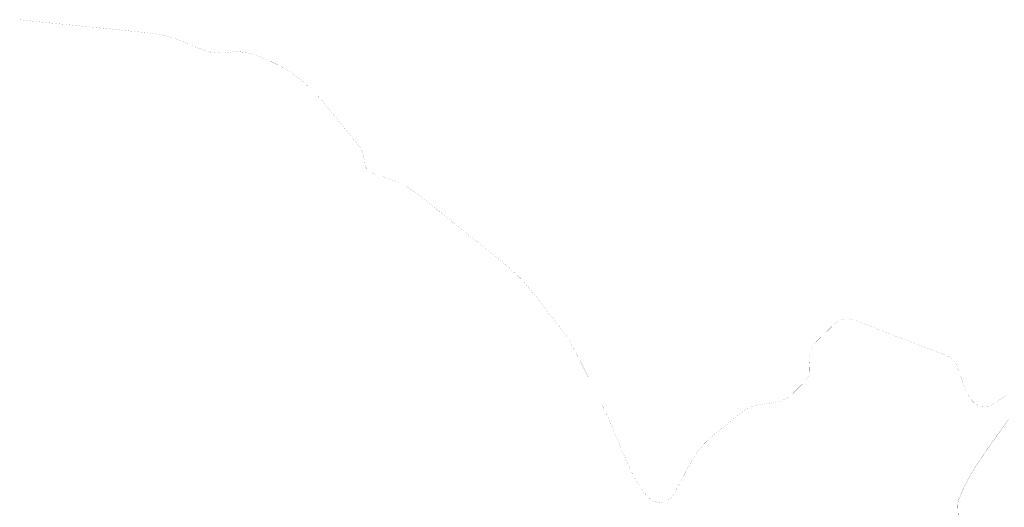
# Model space of a CAD drawing. Header units: metres. Extents: x 347609 to 404409, y 8547781 to 8605413.
# Tile 11 of 40: x 362145 to 365380, y 8553345 to 8554948. Entities that reach past the tile are written whole.
import ezdxf

# ---------------------------------------------------------------- set-up
doc = ezdxf.new("R2010")
doc.units = ezdxf.units.M
doc.layers.add('PREDIOS INSCRITOS EN LA BASE GRAFICA REGISTRAL (HUAURA) NOMBRE', color=7, linetype='Continuous', true_color=0xfffff0)
doc.layers.add('Red vial nacional', color=242, linetype='Continuous', lineweight=40)

msp = doc.modelspace()

# ---------------------------------------------------------------- linework, layer by layer
at = {"layer": 'PREDIOS INSCRITOS EN LA BASE GRAFICA REGISTRAL (HUAURA) NOMBRE', "color": 5, "true_color": 0x0000ff, "const_width": 0.5}
msp.add_lwpolyline([(365229.5, 8553302.2), (365227.1, 8553360.8), (365246.1, 8553407.5), (365269.3, 8553451.8), (365295.9, 8553494.2), (365325.2, 8553537.2), (365359.5, 8553585.3), (365393.8, 8553633.6)], dxfattribs=at)
at = {"layer": 'Red vial nacional', "transparency": 33554623, "const_width": 0.2}
msp.add_lwpolyline([(362144.7, 8554947.7), (362163.7, 8554945.7), (362182.6, 8554943.6), (362201.5, 8554941.6), (362220.3, 8554939.7), (362239.1, 8554937.8), (362257.7, 8554936), (362276.3, 8554934.1), (362294.8, 8554932.3), (362313.3, 8554930.4), (362331.7, 8554928.5), (362350.1, 8554926.6), (362368.6, 8554924.9), (362387, 8554923.1), (362405.4, 8554921.3), (362423.7, 8554919.6), (362441.9, 8554917.7), (362459.6, 8554915.8), (362477.1, 8554913.8), (362494.4, 8554912), (362511.7, 8554910.2), (362529, 8554908.4), (362546.3, 8554906.6), (362563.6, 8554904.8), (362580.9, 8554902.6), (362598.1, 8554900.2), (362615.4, 8554897.1), (362632.4, 8554893.1), (362649.1, 8554888.1), (362665.5, 8554882.4), (362681.6, 8554876.2), (362697.4, 8554869.7), (362712.3, 8554862.6), (362727.9, 8554855.8), (362743.5, 8554850.5), (362757.3, 8554845.3), (362771, 8554841.2), (362787.9, 8554839.8), (362803.8, 8554838.6), (362818.5, 8554838.4), (362834.6, 8554840.7), (362853.3, 8554843.8), (362870.3, 8554842.1), (362887.8, 8554839.7), (362905.4, 8554836), (362922.9, 8554830.9), (362940.3, 8554824.3), (362957.7, 8554816.9), (362975, 8554808.6), (362992.4, 8554799.8), (363009.8, 8554790.5), (363026.8, 8554780.1), (363043.8, 8554769.5), (363060.2, 8554757.2), (363076.1, 8554744), (363091.4, 8554729.9), (363106.5, 8554715.3), (363121.4, 8554700.2), (363135.9, 8554684.5), (363150, 8554668.1), (363163.9, 8554651.2), (363177.8, 8554634.1), (363191.2, 8554617.5), (363203.8, 8554601.9), (363215.6, 8554587.4), (363226.6, 8554573.8), (363237.2, 8554561), (363247.7, 8554548.2), (363257.8, 8554535.6), (363266.3, 8554523.1), (363272.4, 8554510.4), (363275.7, 8554497.8), (363277.1, 8554486.1), (363278.3, 8554475.7), (363280.5, 8554466.8), (363284.3, 8554459.1), (363290.2, 8554452.6), (363298.1, 8554447.3), (363307.7, 8554442.9), (363318.5, 8554438.9), (363330.1, 8554435), (363342.2, 8554430.8), (363354.6, 8554426.3), (363367.8, 8554421.3), (363381.6, 8554415.8), (363395.7, 8554409.6), (363410, 8554402.4), (363424.3, 8554394.1), (363438.5, 8554384.7), (363452.4, 8554374.6), (363466.4, 8554363.8), (363480.5, 8554352.6), (363494.8, 8554341.1), (363509.2, 8554329.5), (363523.8, 8554317.8), (363538.5, 8554306.1), (363553.4, 8554294.2), (363568.3, 8554282.2), (363583.3, 8554270), (363598.4, 8554257.8), (363613.7, 8554245.5), (363629, 8554233.1), (363644.6, 8554220.7), (363660.3, 8554208.2), (363676.1, 8554195.7), (363691.9, 8554183), (363707.8, 8554170.2), (363723.7, 8554157.4), (363739.7, 8554144.6), (363754.7, 8554131), (363770.4, 8554117.5), (363785.7, 8554103.4), (363800.1, 8554088.2), (363813.9, 8554072.3), (363827.2, 8554055.8), (363841.2, 8554039.2), (363854.1, 8554022.1), (363866.8, 8554005.3), (363879.2, 8553989.2), (363891, 8553973.8), (363902, 8553959.5), (363912.3, 8553946.4), (363921.9, 8553934.2), (363931, 8553922.3), (363939.8, 8553910), (363948.2, 8553897.2), (363956.2, 8553883.8), (363963.8, 8553869.9), (363971.4, 8553855.6), (363979, 8553841), (363986.8, 8553826.2), (363994.5, 8553811), (364002.2, 8553795.6), (364009.9, 8553780), (364017.7, 8553764.2), (364025.7, 8553748.2), (364033.8, 8553732), (364041.9, 8553715.6), (364050.2, 8553699.1), (364058.4, 8553682.3), (364066.6, 8553665.3), (364074.7, 8553648.2), (364081.2, 8553633.8), (364085.6, 8553623.7), (364092.2, 8553608.3), (364095.8, 8553599.2), (364101.6, 8553585.2), (364109, 8553567.4), (364113.1, 8553557.8), (364117.4, 8553547.6), (364122.1, 8553536.5), (364127.2, 8553524.6), (364132.6, 8553512.2), (364138.2, 8553499.1), (364144.2, 8553485.8), (364150.5, 8553472.3), (364157, 8553458.6), (364164, 8553445), (364171.4, 8553431.6), (364179.4, 8553418.3), (364188, 8553405.3), (364197.5, 8553392.7), (364207.4, 8553381.6), (364217.3, 8553372.6), (364227.8, 8553366.1), (364239.5, 8553362), (364250.7, 8553360.6), (364263.1, 8553363.1), (364274.5, 8553368.7), (364284.3, 8553376.8), (364292.2, 8553386.7), (364299.9, 8553398.6), (364306.5, 8553410.9), (364313.5, 8553423.9), (364320.9, 8553437.7), (364328.4, 8553451.7), (364335.2, 8553465.4), (364343.3, 8553479.7), (364351.3, 8553493.8), (364359.6, 8553507.9), (364368.5, 8553521.9), (364378.3, 8553535.6), (364389.2, 8553548.6), (364401.1, 8553560.9), (364413.9, 8553572.6), (364427.3, 8553583.9), (364440.9, 8553595), (364454.7, 8553606.1), (364468.4, 8553617.3), (364483.1, 8553629), (364495.9, 8553639.5), (364508.2, 8553649.6), (364520.3, 8553659.4), (364532.6, 8553668.3), (364545.1, 8553675.1), (364558.2, 8553679.1), (364572.4, 8553682), (364587.6, 8553684.5), (364603.3, 8553686.8), (364619.1, 8553688.9), (364634.7, 8553691.6), (364649.4, 8553695.6), (364662.5, 8553701.3), (364675.3, 8553710), (364686.8, 8553720.5), (364697.9, 8553731.5), (364708.9, 8553742.7), (364719.2, 8553753.1), (364728.1, 8553762.5), (364734.7, 8553771.6), (364739.3, 8553781.7), (364741.4, 8553792.6), (364741.4, 8553804), (364740.5, 8553815.8), (364739.9, 8553828.1), (364740.1, 8553840.5), (364742, 8553853.2), (364746.1, 8553865.7), (364752.6, 8553877.3), (364761.1, 8553887.9), (364770.9, 8553897.9), (364781.3, 8553907.8), (364792, 8553918), (364802.3, 8553928.1), (364812.3, 8553938.1), (364822.5, 8553947.4), (364833.1, 8553955.8), (364844.9, 8553962), (364857.5, 8553965), (364870.6, 8553964.8), (364883.7, 8553961.6), (364896.8, 8553957), (364910.2, 8553951.9), (364924, 8553946.6), (364938.1, 8553941.1), (364952.7, 8553935.4), (364967.5, 8553929.6), (364982.7, 8553923.7), (364998.2, 8553917.7), (365013.9, 8553911.6), (365029.9, 8553905.4), (365046.1, 8553899.2), (365062.6, 8553893), (365079.3, 8553886.8), (365095.8, 8553880.7), (365112, 8553874.5), (365128, 8553868.3), (365143.7, 8553862.2), (365158.9, 8553856.2), (365173.3, 8553850.6), (365186.5, 8553845.6), (365198.1, 8553840.4), (365208.1, 8553833.9), (365216.6, 8553825.3), (365222.9, 8553814.3), (365227.9, 8553802), (365232.8, 8553788.7), (365237.6, 8553774.5), (365242.5, 8553760), (365247.6, 8553745.7), (365253.5, 8553731.9), (365259.9, 8553718.9), (365266.2, 8553707), (365273.2, 8553696.8), (365281.7, 8553688.1), (365291.9, 8553681.4), (365303.3, 8553677.1), (365315.4, 8553675.8), (365327.1, 8553676.8), (365338.7, 8553681), (365349.9, 8553687.7), (365361.3, 8553695.4), (365373.3, 8553703.5), (365386.1, 8553711.9)], dxfattribs=at)

doc.saveas('drawing.dxf')
